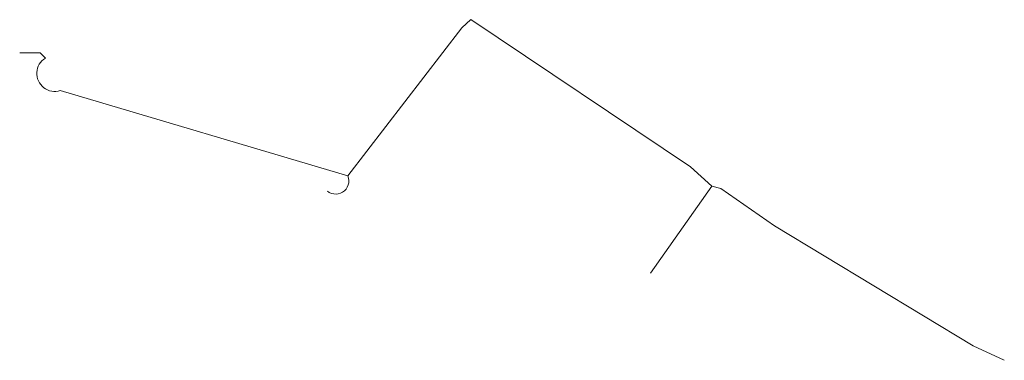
# Model space of a CAD drawing. Header units: inches. Extents: x 158416 to 160804, y 432611 to 437652.
# Tile 3 of 193: x 158948 to 159012, y 432611 to 432633. Entities that reach past the tile are written whole.
import ezdxf

# ---------------------------------------------------------------- set-up
doc = ezdxf.new("R2010")
doc.units = ezdxf.units.IN
doc.header["$MEASUREMENT"] = 0
doc.linetypes.add('DASHDOT', pattern=[0])
doc.layers.add('4.2-K&L-LAAGSPANNING', color=10, linetype='Continuous')

msp = doc.modelspace()

# ---------------------------------------------------------------- linework, layer by layer
at = {"layer": '4.2-K&L-LAAGSPANNING', "linetype": 'DASHDOT', "lineweight": 0, "ltscale": 2}
msp.add_line((158989.333, 432616.667), (158993.333, 432622.333), dxfattribs=at)
for points in [[(159012.333, 432611, 0), (159010.3, 432611.933, 0), (158997.393, 432619.747, 0), (158993.912, 432622.186, 0), (158993.333, 432622.333, 0), (158991.935, 432623.586, 0), (158977.667, 432633.167, 0), (158977.067, 432632.633, 0), (158969.667, 432623, 0), (158969.71, 432622.856, 0), (158969.728, 432622.707, 0), (158969.719, 432622.557, 0), (158969.685, 432622.411, 0), (158969.626, 432622.273, 0), (158969.544, 432622.147, 0), (158969.441, 432622.037, 0), (158969.321, 432621.947, 0), (158969.187, 432621.879, 0), (158969.043, 432621.836, 0), (158968.894, 432621.818, 0), (158968.744, 432621.826, 0), (158968.598, 432621.859, 0), (158968.459, 432621.918, 0), (158968.333, 432622, 0)], [(158969.667, 432623, 0), (158950.971, 432628.549, 0), (158950.834, 432628.515, 0), (158950.693, 432628.497, 0), (158950.552, 432628.497, 0), (158950.412, 432628.513, 0), (158950.274, 432628.546, 0), (158950.142, 432628.596, 0), (158950.016, 432628.661, 0), (158949.899, 432628.741, 0), (158949.793, 432628.834, 0), (158949.699, 432628.939, 0), (158949.618, 432629.055, 0), (158949.551, 432629.18, 0), (158949.5, 432629.311, 0), (158949.465, 432629.448, 0), (158949.447, 432629.589, 0), (158949.446, 432629.73, 0), (158949.462, 432629.871, 0), (158949.494, 432630.008, 0), (158949.543, 432630.141, 0), (158949.608, 432630.266, 0), (158949.687, 432630.384, 0), (158949.78, 432630.49, 0), (158949.885, 432630.585, 0), (158950, 432630.667, 0), (158949.667, 432631, 0), (158948.333, 432631, 0)]]:
    msp.add_polyline3d(points, dxfattribs=at)

doc.saveas('drawing.dxf')
